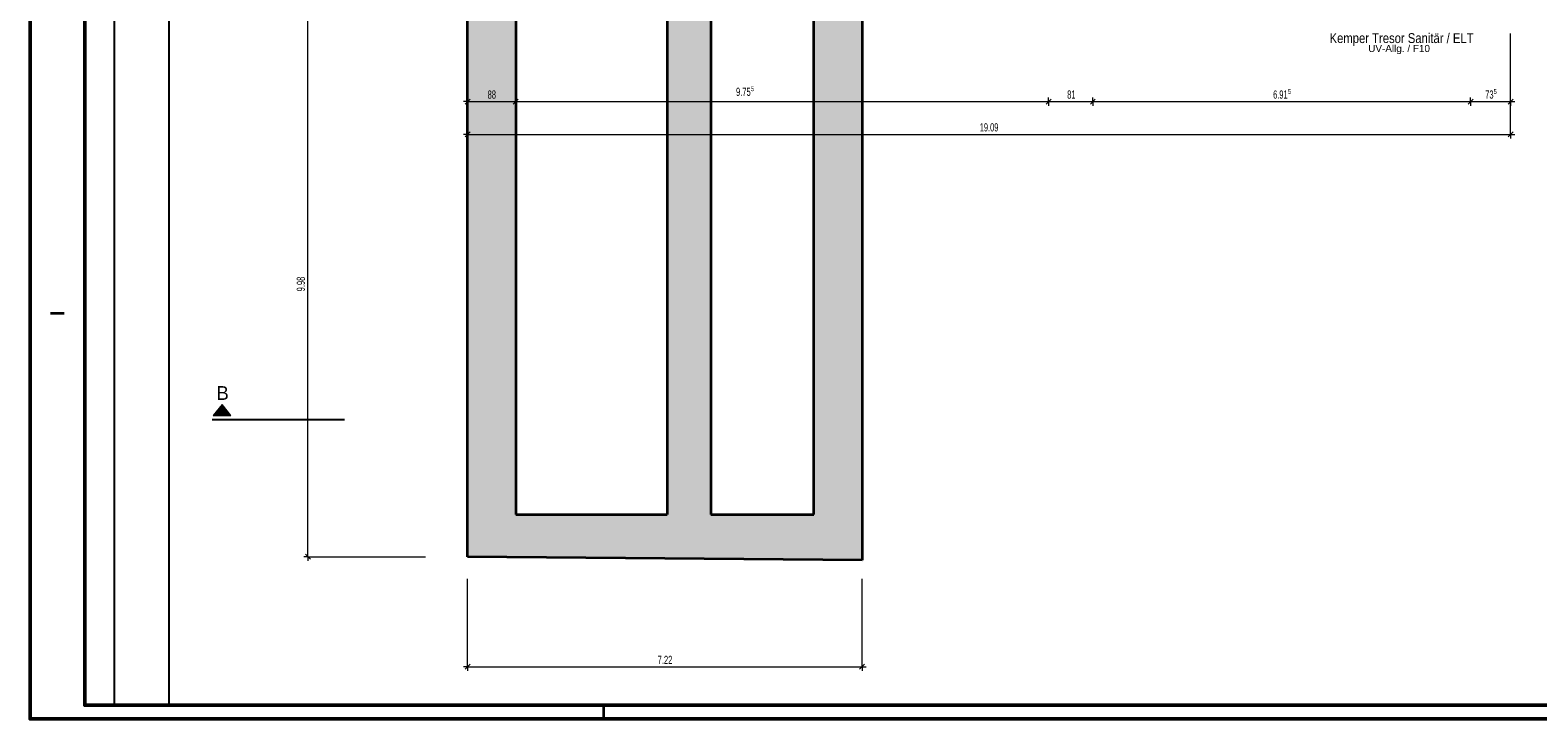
# Model space of a CAD drawing. Extents: x -106 to 740, y 65 to 659.
# Tile 1 of 24: x -106 to 446, y 65 to 318. Entities that reach past the tile are written whole.
import ezdxf
from ezdxf.lldxf.tags import DXFTag

# ---------------------------------------------------------------- set-up
doc = ezdxf.new("R2010")
doc.units = 0
doc.layers.get('0').update_dxf_attribs({"lineweight": 35})
for name, color, linetype, lineweight in [('5_UG-BESTAND', 7, 'Continuous', 25), ('5_UG-TEXT-MASS', 7, 'Continuous', 25), ('PLAN_5-101A Grundriss UG', 7, 'Continuous', 25)]:
    doc.layers.add(name, color=color, linetype=linetype, lineweight=lineweight)
for name, color, linetype, lineweight, true_color in [('Ausgeblendet', 3, 'Continuous', 35, 0x00ff00), ('E_449_Niederspannungsinstallationen_Elektro', 1, 'Continuous', 18, 0xff0000), ('E_449_Niederspannungsinstallationen_Stromkreise', 1, 'Continuous', 25, 0xff0000), ('Rahmen', 7, 'Continuous', 35, 0x009900)]:
    doc.layers.add(name, color=color, linetype=linetype, lineweight=lineweight, true_color=true_color)
doc.styles.get("Standard").update_dxf_attribs({"font": 'arial.ttf'})
tags = doc.linetypes.add('STRICHPUNKT2_S5', pattern=[0.01, 0.008, -0.001, 0, -0.001]).pattern_tags.tags
tags[10:11] = [DXFTag(74, 4), DXFTag(75, 0), DXFTag(340, '0'), DXFTag(46, 1.0), DXFTag(50, 0.0), DXFTag(44, 0.0), DXFTag(45, 0.0)]
tags[8:9] = [DXFTag(74, 4), DXFTag(75, 0), DXFTag(340, '0'), DXFTag(46, 1.0), DXFTag(50, 0.0), DXFTag(44, 0.0), DXFTag(45, 0.0)]
tags[6:7] = [DXFTag(74, 4), DXFTag(75, 0), DXFTag(340, '0'), DXFTag(46, 1.0), DXFTag(50, 0.0), DXFTag(44, 0.0), DXFTag(45, 0.0)]
tags[4:5] = [DXFTag(74, 4), DXFTag(75, 0), DXFTag(340, '0'), DXFTag(46, 1.0), DXFTag(50, 0.0), DXFTag(44, 0.0), DXFTag(45, 0.0)]

# ---------------------------------------------------------------- blocks, each defined once
blk = doc.blocks.new('Referenz-A07MYRR5RK', base_point=(-75.51, 0))
at = {"layer": '5_UG-BESTAND', "color": 0, "lineweight": 35}
for p, q in [((53.86, 124.83), (53.86, 324.47)), ((71.45, 324.47), (71.45, 140.34)), ((71.45, 324.47), (71.45, 140.34)), ((126.89, 324.47), (126.89, 140.34)), ((142.89, 324.47), (142.89, 140.34)), ((180.65, 140.34), (180.65, 324.48)), ((180.65, 140.34), (180.65, 324.48)), ((198.25, 324.47), (198.25, 123.53)), ((71.45, 140.34), (99.86, 140.34)), ((71.45, 140.34), (126.89, 140.34)), ((142.89, 140.34), (180.65, 140.34)), ((142.89, 140.34), (180.65, 140.34)), ((198.25, 123.53), (53.86, 124.83))]:
    blk.add_line(p, q, dxfattribs=at)
at = {"layer": '5_UG-TEXT-MASS', "color": 0, "lineweight": 13}
for p, q in [((-4.62, 220.25), (-4.62, 324.47)), ((53.86, 279.45), (53.86, 316.45)), ((435.68, 279.45), (435.68, 316.45)), ((53.86, 291.45), (53.86, 292.95)), ((71.45, 291.45), (71.45, 292.95)), ((266.53, 291.45), (266.53, 292.95)), ((282.74, 291.45), (282.74, 292.95)), ((421.02, 291.45), (421.02, 292.95)), ((435.68, 291.45), (435.68, 292.95)), ((53.86, 291.45), (52.36, 291.45)), ((52.96, 290.55), (54.76, 292.35)), ((53.86, 291.45), (53.86, 289.95)), ((53.86, 291.45), (61.49, 291.45)), ((61.49, 291.45), (71.45, 291.45)), ((70.55, 290.55), (72.35, 292.35)), ((71.45, 291.45), (71.45, 289.95)), ((71.45, 291.45), (266.53, 291.45)), ((265.63, 290.55), (267.43, 292.35)), ((266.53, 291.45), (266.53, 289.95)), ((266.53, 291.45), (282.74, 291.45)), ((281.84, 290.55), (283.64, 292.35)), ((282.74, 291.45), (282.74, 289.95)), ((282.74, 291.45), (421.02, 291.45)), ((420.12, 290.55), (421.92, 292.35)), ((421.02, 291.45), (421.02, 289.95)), ((421.02, 291.45), (435.68, 291.45)), ((434.78, 290.55), (436.58, 292.35)), ((435.68, 291.45), (435.68, 289.95)), ((435.68, 291.45), (437.18, 291.45)), ((53.86, 279.45), (52.36, 279.45)), ((52.96, 278.55), (54.76, 280.35)), ((53.86, 279.45), (53.86, 280.95)), ((53.86, 279.45), (53.86, 277.95)), ((53.86, 279.45), (241.07, 279.45)), ((241.07, 279.45), (435.68, 279.45)), ((434.78, 278.55), (436.58, 280.35)), ((435.68, 279.45), (435.68, 280.95)), ((435.68, 279.45), (435.68, 277.95)), ((435.68, 279.45), (437.18, 279.45)), ((-4.62, 124.83), (-4.62, 220.25)), ((-36.07, 180.61), (-39.32, 176.53)), ((-32.82, 176.53), (-36.07, 180.61)), ((-39.32, 176.53), (-32.82, 176.53)), ((-4.62, 124.83), (-6.12, 124.83)), ((-3.72, 123.93), (-5.52, 125.73)), ((-4.62, 124.83), (-3.12, 124.83)), ((-4.62, 124.83), (38.38, 124.83)), ((-4.62, 124.83), (-4.62, 123.33)), ((53.86, 84.57), (53.86, 116.71)), ((198.25, 84.57), (198.25, 116.71)), ((53.86, 84.57), (52.36, 84.57)), ((52.96, 83.67), (54.76, 85.47)), ((53.86, 84.57), (53.86, 86.07)), ((53.86, 84.57), (53.86, 83.07)), ((53.86, 84.57), (136.8, 84.57)), ((136.8, 84.57), (198.25, 84.57)), ((197.35, 83.67), (199.15, 85.47)), ((198.25, 84.57), (198.25, 86.07)), ((198.25, 84.57), (198.25, 83.07)), ((198.25, 84.57), (199.75, 84.57))]:
    blk.add_line(p, q, dxfattribs=at)
at = {"layer": '5_UG-TEXT-MASS', "color": 0, "linetype": 'STRICHPUNKT2_S5', "lineweight": -2, "ltscale": 0.25}
blk.add_line((-39.62, 175.03), (8.78, 175.03), dxfattribs=at)
at = {"layer": 'Ausgeblendet', "color": 0, "linetype": 'Continuous', "lineweight": 13, "ltscale": 0.13}
for points in [[(53.86, 124.83), (53.86, 324.47), (71.45, 124.67)], [(71.45, 140.34), (53.86, 324.47), (71.45, 324.47)], [(71.45, 124.67), (53.86, 324.47), (71.45, 140.34)], [(126.89, 140.34), (126.89, 324.47), (142.89, 140.34)], [(142.89, 140.34), (126.89, 324.47), (142.89, 324.47)], [(180.65, 140.34), (180.65, 324.48), (198.25, 123.53)], [(198.25, 123.53), (180.65, 324.48), (198.25, 324.47)], [(-36.07, 176.53), (-39.32, 176.53), (-36.07, 180.61)], [(-36.07, 176.53), (-36.07, 180.61), (-32.82, 176.53)], [(71.45, 124.67), (71.45, 140.34), (180.65, 123.68)], [(180.65, 123.68), (71.45, 140.34), (180.65, 140.34)], [(180.65, 123.68), (180.65, 140.34), (198.25, 123.53)]]:
    blk.add_solid(points, dxfattribs=at)
at = {"layer": 'PLAN_5-101A Grundriss UG', "color": 0, "lineweight": -2}
for p, q in [((-75.51, 654.49), (-75.51, 70.49)), ((-55.51, 649.62), (-55.51, 70.49))]:
    blk.add_line(p, q, dxfattribs=at)
at = {"layer": '5_UG-TEXT-MASS', "color": 0, "lineweight": -2, "attachment_point": 1}
for s, insert, char_height in [('{\\W0.66;\\fArial;88}', (61.16, 295.55), 3), ('{\\W0.66;\\fArial;9.75}', (152.11, 296.56), 3), ('{\\W0.65;\\fArial;5}', (157.55, 297.09), 1.8), ('{\\W0.63;\\fArial;81}', (273.34, 295.55), 3), ('{\\W0.65;\\fArial;6.91}', (348.73, 295.55), 3), ('{\\W0.65;\\fArial;5}', (354.17, 296.08), 1.8), ('{\\W0.66;\\fArial;73}', (426.36, 295.55), 3), ('{\\W0.65;\\fArial;5}', (429.47, 296.08), 1.8), ('{\\W0.65;\\fArial;19.09}', (241.34, 283.55), 3), ('{\\W0.66;\\fArial;7.22}', (123.41, 88.57), 3)]:
    blk.add_mtext(s, dxfattribs=dict(at, insert=insert, char_height=char_height))
at = {"layer": '5_UG-TEXT-MASS', "color": 0, "lineweight": -2, "insert": (-8.72, 221.99), "char_height": 3, "attachment_point": 1, "rotation": 90}
blk.add_mtext('{\\W0.66;\\fArial;9.98}', dxfattribs=at)
at = {"layer": '5_UG-TEXT-MASS', "color": 0, "lineweight": 50, "insert": (-38.08, 187.3), "char_height": 5.0344, "attachment_point": 1}
blk.add_mtext('{\\fCentury Gothic;B}', dxfattribs=at)
blk = doc.blocks.new('MText-A07MYRUBRK', base_point=(369.4, 312.91))
at = {"color": 0, "lineweight": -2, "insert": (369.4, 316.51), "char_height": 3.6, "attachment_point": 1}
blk.add_mtext('{\\fArial Narrow;Kemper Tresor Sanitär / ELT}', dxfattribs=at)
blk = doc.blocks.new('Bauteilbeschriftung-A07MYRW7RK', base_point=(382.68, 309.63))
at = {"color": 0, "linetype": 'ByBlock', "lineweight": -2, "ltscale": 0.25, "insert": (383.55, 312.23), "char_height": 2.6, "attachment_point": 1}
blk.add_mtext('{\\fArial;UV-Allg. / F10 }', dxfattribs=at)

msp = doc.modelspace()

# ---------------------------------------------------------------- linework, layer by layer
at = {"layer": 'Rahmen', "ltscale": 0.35}
for p, q in [((-98.8, 213.99), (-93.8, 213.99)), ((103.7, 65.49), (103.7, 70.49))]:
    msp.add_line(p, q, dxfattribs=at)
at = {"layer": 'Rahmen', "lineweight": 50, "ltscale": 0.5}
for points in [[(734.7, 65.49), (734.7, 659.49), (-106.3, 659.49), (-106.3, 65.49), (384.7, 65.49), (634.7, 65.49), (734.7, 65.49)], [(729.7, 70.49), (729.7, 654.49), (-86.3, 654.49), (-86.3, 70.49), (379.7, 70.49), (629.7, 70.49), (729.7, 70.49)]]:
    msp.add_lwpolyline(points, close=True, dxfattribs=at)

# ---------------------------------------------------------------- block references
at = {"color": 251, "lineweight": 25, "ltscale": 0.25, "true_color": 0x585858}
msp.add_blockref('Referenz-A07MYRR5RK', (-75.51, 0), dxfattribs=at)
at = {"layer": 'E_449_Niederspannungsinstallationen_Elektro', "linetype": 'Continuous', "ltscale": 0.18}
msp.add_blockref('MText-A07MYRUBRK', (369.4, 312.91), dxfattribs=at)
at = {"layer": 'E_449_Niederspannungsinstallationen_Stromkreise', "ltscale": 0.25}
msp.add_blockref('Bauteilbeschriftung-A07MYRW7RK', (382.68, 309.63), dxfattribs=at)

doc.saveas('drawing.dxf')
